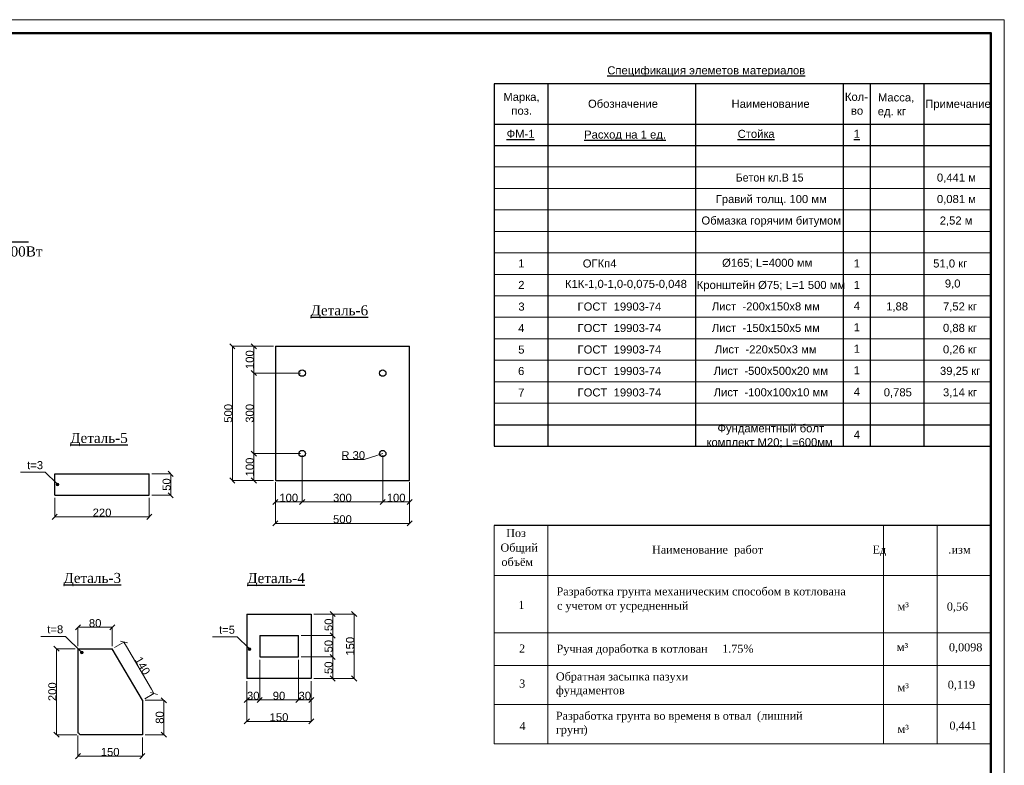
# Model space of a CAD drawing. Extents: x 352696 to 405256, y 4162769 to 4241487.
# Tile 12 of 148: x 404180 to 404547, y 4238489 to 4238766. Entities that reach past the tile are written whole.
import ezdxf

# ---------------------------------------------------------------- set-up
doc = ezdxf.new("R2010")
doc.units = 0
doc.header["$LTSCALE"] = 0.5
doc.header["$MEASUREMENT"] = 0
doc.linetypes.add('CENTERX2', pattern=[4, 2.5, -0.5, 0.5, -0.5])
for name, color, linetype, lineweight in [('2D-чертеж - Общий_Ном._пера__1', 7, 'Continuous', 13), ('2D-чертеж - Общий_Ном._пера__21', 7, 'Continuous', 25), ('Text Blocks_Ном._пера__1', 7, 'Continuous', 0), ('yol_Ном._пера__1', 7, 'Continuous', 13), ('АСО-оси', 24, 'CENTERX2', 20), ('АСО-оси_Ном._пера__1', 7, 'Continuous', 13), ('АСО-оси_Ном._пера__21', 7, 'Continuous', 25), ('выноски', 250, 'Continuous', 20)]:
    doc.layers.add(name, color=color, linetype=linetype, lineweight=lineweight)
doc.layers.add('Измерение - Общий', color=7, linetype='Continuous')
doc.styles.add('TIMES', font='times.ttf')
doc.styles.add('Times New Roman', font='times.ttf')
doc.styles.add('СГЕНЕРИР_СТИЛЬ_1', font='arial.ttf')

# ---------------------------------------------------------------- blocks, each defined once
blk = doc.blocks.new('ARROWHEAD_6')
at = {"color": 0, "linetype": 'Continuous', "lineweight": 0}
for p, q in [((0, 0), (-1, 0)), ((-0.5, -0.5), (0.5, 0.5))]:
    blk.add_line(p, q, dxfattribs=at)
blk = doc.blocks.new('ARROWHEAD_5')
at = {"color": 0, "linetype": 'Continuous', "lineweight": 0}
blk.add_line((0, 0), (-1, 0), dxfattribs=at)
blk.add_solid([(-1, 0.2679), (0, 0), (-1, -0.2679), (-1, 0.2679)], dxfattribs=at)

msp = doc.modelspace()

# ---------------------------------------------------------------- hatches: boundary and pattern name
at = {"layer": 'АСО-оси', "linetype": 'Continuous', "lineweight": 0, "true_color": 0x000000}
for points in [[(404194.8603, 4238593.2859), (404194.8223, 4238593.4772), (404194.7139, 4238593.6394), (404194.5517, 4238593.7478), (404194.3603, 4238593.7859), (404194.169, 4238593.7478), (404194.0068, 4238593.6394), (404193.8984, 4238593.4772), (404193.8603, 4238593.2859), (404193.8984, 4238593.0945), (404194.0068, 4238592.9323), (404194.169, 4238592.824), (404194.3603, 4238592.7859), (404194.5517, 4238592.824), (404194.7139, 4238592.9323), (404194.8223, 4238593.0945)], [(404266.3913, 4238531.9982), (404266.3532, 4238532.1896), (404266.2448, 4238532.3518), (404266.0826, 4238532.4602), (404265.8913, 4238532.4982), (404265.7, 4238532.4602), (404265.5377, 4238532.3518), (404265.4294, 4238532.1896), (404265.3913, 4238531.9982), (404265.4294, 4238531.8069), (404265.5377, 4238531.6447), (404265.7, 4238531.5363), (404265.8913, 4238531.4982), (404266.0826, 4238531.5363), (404266.2448, 4238531.6447), (404266.3532, 4238531.8069)], [(404203.8498, 4238530.7029), (404203.8117, 4238530.8943), (404203.7034, 4238531.0565), (404203.5411, 4238531.1649), (404203.3498, 4238531.2029), (404203.1585, 4238531.1649), (404202.9962, 4238531.0565), (404202.8879, 4238530.8943), (404202.8498, 4238530.7029), (404202.8879, 4238530.5116), (404202.9962, 4238530.3494), (404203.1585, 4238530.241), (404203.3498, 4238530.2029), (404203.5411, 4238530.241), (404203.7034, 4238530.3494), (404203.8117, 4238530.5116)]]:
    msp.add_hatch(color=18, dxfattribs=at).paths.add_polyline_path(points)

# ---------------------------------------------------------------- linework, layer by layer
msp.add_line((404541.9956, 4238578.0436), (404356.9962, 4238578.0436))
at = {"lineweight": 0}
msp.add_lwpolyline([(403952.9956, 4238346.4678), (404546.9956, 4238346.4678), (404546.9956, 4238766.4678), (403952.9956, 4238766.4678)], close=True, dxfattribs=at)
at = {"color": 0, "linetype": 'Continuous', "lineweight": 50}
msp.add_lwpolyline([(403972.9956, 4238761.4678), (404541.9956, 4238761.4678), (404541.9956, 4238351.4678), (403972.9956, 4238351.4678)], close=True, dxfattribs=at)
at = {"color": 7, "linetype": 'Continuous', "lineweight": 25, "true_color": 0x000007}
msp.add_lwpolyline([(404104.8583, 4238720.1581), (404145.3234, 4238683.719), (404183.5701, 4238683.719)], dxfattribs=at)
at = {"layer": '2D-чертеж - Общий_Ном._пера__1', "linetype": 'Continuous'}
for p, q in [((404356.9956, 4238711.5928), (404541.9956, 4238711.5928)), ((404356.9956, 4238703.5928), (404541.9956, 4238703.5928)), ((404356.9956, 4238695.5928), (404541.9956, 4238695.5928)), ((404356.9956, 4238687.5928), (404541.9956, 4238687.5928)), ((404356.9956, 4238679.5928), (404541.9956, 4238679.5928)), ((404356.9956, 4238671.5928), (404541.9956, 4238671.5928)), ((404356.9956, 4238663.5928), (404541.9956, 4238663.5928)), ((404356.9956, 4238655.5928), (404541.9956, 4238655.5928)), ((404356.9956, 4238647.5928), (404541.9956, 4238647.5928)), ((404356.9956, 4238639.5928), (404541.9956, 4238639.5928)), ((404356.9956, 4238631.5928), (404541.9956, 4238631.5928)), ((404356.9956, 4238623.5928), (404541.9956, 4238623.5928))]:
    msp.add_line(p, q, dxfattribs=at)
at = {"layer": '2D-чертеж - Общий_Ном._пера__21', "linetype": 'Continuous', "lineweight": 30}
for p, q in [((404541.9956, 4238742.5928), (404356.9956, 4238742.5928)), ((404356.9956, 4238742.5928), (404356.9956, 4238607.5928)), ((404376.9956, 4238742.5928), (404376.9956, 4238607.5928)), ((404431.9956, 4238742.5928), (404431.9956, 4238607.5928)), ((404486.9956, 4238742.5928), (404486.9956, 4238607.5928)), ((404496.9956, 4238742.5928), (404496.9956, 4238607.5928)), ((404516.9956, 4238742.5928), (404516.9956, 4238607.5928)), ((404356.9956, 4238727.5928), (404541.9956, 4238727.5928)), ((404356.9956, 4238719.5928), (404541.9956, 4238719.5928)), ((404356.9956, 4238615.5928), (404541.9956, 4238615.5928)), ((404356.9956, 4238607.5928), (404541.9956, 4238607.5928))]:
    msp.add_line(p, q, dxfattribs=at)
at = {"layer": 'АСО-оси_Ном._пера__1', "linetype": 'Continuous'}
for p, q in [((404180.5641, 4238597.8821), (404189.7641, 4238597.8821)), ((404194.0068, 4238593.6394), (404189.7641, 4238597.8821)), ((404188.1394, 4238536.7133), (404197.3394, 4238536.7133)), ((404202.9962, 4238531.0565), (404197.3394, 4238536.7133)), ((404252.0951, 4238536.5944), (404261.2951, 4238536.5944)), ((404265.5377, 4238532.3518), (404261.2951, 4238536.5944))]:
    msp.add_line(p, q, dxfattribs=at)
for centre in [(404194.3603, 4238593.2859), (404265.8913, 4238531.9982), (404203.3498, 4238530.7029)]:
    msp.add_circle(centre, 0.5, dxfattribs=at)
at = {"layer": 'АСО-оси_Ном._пера__21', "linetype": 'Continuous', "lineweight": 30}
for p, q in [((404275.4562, 4238644.8199), (404275.4562, 4238594.8199)), ((404275.4562, 4238644.8199), (404325.4562, 4238644.8199)), ((404325.4562, 4238594.8199), (404325.4562, 4238644.8199)), ((404193.2997, 4238597.2859), (404228.4997, 4238597.2859)), ((404193.2997, 4238589.2859), (404193.2997, 4238597.2859)), ((404228.4997, 4238589.2859), (404228.4997, 4238597.2859)), ((404275.4562, 4238594.8199), (404325.4562, 4238594.8199)), ((404193.2997, 4238589.2859), (404228.4997, 4238589.2859)), ((404264.8306, 4238545.0589), (404288.8306, 4238545.0589)), ((404264.8306, 4238545.0589), (404264.8306, 4238521.0589)), ((404288.8306, 4238545.0589), (404288.8306, 4238521.0589)), ((404269.6306, 4238537.0589), (404284.0306, 4238537.0589)), ((404269.6306, 4238537.0589), (404269.6306, 4238529.0589)), ((404284.0306, 4238529.0589), (404284.0306, 4238537.0589)), ((404201.9356, 4238532.1171), (404214.7356, 4238532.1171)), ((404201.9356, 4238532.1171), (404201.9356, 4238500.7571)), ((404225.9356, 4238512.9171), (404214.7356, 4238532.1171)), ((404269.6306, 4238529.0589), (404284.0306, 4238529.0589)), ((404288.8306, 4238521.0589), (404264.8306, 4238521.0589)), ((404225.9356, 4238512.9171), (404225.9356, 4238500.1171)), ((404225.9356, 4238500.1171), (404202.5756, 4238500.1171))]:
    msp.add_line(p, q, dxfattribs=at)
for centre in [(404285.4562, 4238634.8199), (404315.4562, 4238634.8199), (404285.4562, 4238604.8199), (404315.4562, 4238604.8199)]:
    msp.add_circle(centre, 1.2, dxfattribs=at)
msp.add_arc((404201.9356, 4238500.1171), 0.64, 0, 90, dxfattribs=at)
at = {"layer": 'выноски', "color": 0, "lineweight": 9}
for p, q in [((404356.9962, 4238578.0436), (404356.9962, 4238496.7177)), ((404376.9956, 4238578.0434), (404376.995, 4238496.7177)), ((404501.9956, 4238578.0412), (404501.995, 4238496.7177)), ((404521.9956, 4238578.0424), (404521.995, 4238496.7177)), ((404356.9956, 4238559.4291), (404541.9956, 4238559.4291)), ((404356.9956, 4238538.0749), (404541.9956, 4238538.0749)), ((404356.9953, 4238525.939), (404541.9956, 4238525.939)), ((404356.9957, 4238511.3284), (404541.9956, 4238511.3284)), ((404356.9957, 4238496.7177), (404541.9956, 4238496.7177))]:
    msp.add_line(p, q, dxfattribs=at)
at = {"layer": 'Измерение - Общий', "color": 174, "linetype": 'Continuous', "lineweight": 13, "true_color": 0x0000a0}
for p, q in [((404274.8312, 4238644.8199), (404259.4544, 4238644.8199)), ((404259.4562, 4238596.7199), (404259.4562, 4238642.9199)), ((404267.4562, 4238636.7199), (404267.4562, 4238642.9199)), ((404284.8312, 4238634.8199), (404267.4544, 4238634.8199)), ((404267.4562, 4238606.7199), (404267.4562, 4238632.9199)), ((404284.8312, 4238604.8199), (404267.4544, 4238604.8199)), ((404267.4562, 4238596.7199), (404267.4562, 4238602.9199)), ((404285.4562, 4238604.1949), (404285.4562, 4238586.8181)), ((404300.3338, 4238602.6803), (404308.5928, 4238602.6803)), ((404308.5928, 4238602.6803), (404312.9085, 4238604.0257)), ((404315.4562, 4238604.8199), (404314.3106, 4238604.4627)), ((404315.4562, 4238604.1949), (404315.4562, 4238586.8181)), ((404229.4997, 4238597.2859), (404236.5015, 4238597.2859)), ((404236.4997, 4238591.1859), (404236.4997, 4238595.3859)), ((404274.8312, 4238594.8199), (404259.4544, 4238594.8199)), ((404275.4562, 4238594.1949), (404275.4562, 4238578.8181)), ((404325.4562, 4238594.1949), (404325.4562, 4238578.8181)), ((404193.2997, 4238588.2859), (404193.2997, 4238581.2841)), ((404228.4997, 4238588.2859), (404228.4997, 4238581.2841)), ((404229.4997, 4238589.2859), (404236.5015, 4238589.2859)), ((404277.3562, 4238586.8199), (404283.5562, 4238586.8199)), ((404287.3562, 4238586.8199), (404313.5562, 4238586.8199)), ((404317.3562, 4238586.8199), (404323.5562, 4238586.8199)), ((404195.1997, 4238581.2859), (404226.5997, 4238581.2859)), ((404277.3562, 4238578.8199), (404323.5562, 4238578.8199)), ((404289.8306, 4238545.0589), (404304.8324, 4238545.0589)), ((404296.8306, 4238538.9589), (404296.8306, 4238543.1589)), ((404304.8306, 4238522.9589), (404304.8306, 4238543.1589)), ((404201.9356, 4238533.1171), (404201.9356, 4238540.1189)), ((404203.8356, 4238540.1171), (404212.8356, 4238540.1171)), ((404214.7356, 4238533.1171), (404214.7356, 4238540.1189)), ((404285.0306, 4238537.0589), (404296.8324, 4238537.0589)), ((404200.9356, 4238532.1171), (404193.9338, 4238532.1171)), ((404215.5994, 4238532.621), (404219.056, 4238534.6374)), ((404229.2971, 4238517.0777), (404220.0118, 4238532.9953)), ((404296.8306, 4238530.9589), (404296.8306, 4238535.1589)), ((404193.9356, 4238502.0171), (404193.9356, 4238530.2171)), ((404285.0306, 4238529.0589), (404296.8324, 4238529.0589)), ((404269.6306, 4238528.0589), (404269.6306, 4238513.0571)), ((404284.0306, 4238528.0589), (404284.0306, 4238513.0571)), ((404296.8306, 4238522.9589), (404296.8306, 4238527.1589)), ((404289.8306, 4238521.0589), (404304.8324, 4238521.0589)), ((404264.8306, 4238520.0589), (404264.8306, 4238505.0571)), ((404288.8306, 4238520.0589), (404288.8306, 4238505.0571)), ((404226.7994, 4238513.421), (404230.256, 4238515.4374)), ((404226.9356, 4238512.9171), (404233.9374, 4238512.9171)), ((404233.9356, 4238502.0171), (404233.9356, 4238511.0171)), ((404266.7306, 4238513.0589), (404267.7306, 4238513.0589)), ((404271.5306, 4238513.0589), (404282.1306, 4238513.0589)), ((404285.9306, 4238513.0589), (404286.9306, 4238513.0589)), ((404266.7306, 4238505.0589), (404286.9306, 4238505.0589)), ((404201.5756, 4238500.1171), (404193.9338, 4238500.1171)), ((404201.9356, 4238499.7571), (404201.9356, 4238492.1153)), ((404225.9356, 4238499.1171), (404225.9356, 4238492.1153)), ((404226.9356, 4238500.1171), (404233.9374, 4238500.1171)), ((404203.8356, 4238492.1171), (404224.0356, 4238492.1171))]:
    msp.add_line(p, q, dxfattribs=at)

# ---------------------------------------------------------------- block references
for name, p, xscale, yscale, zscale, rotation in [('ARROWHEAD_6', (404259.4562, 4238644.8199), 1.9, 1.9, 1.9, 90), ('ARROWHEAD_6', (404267.4562, 4238644.8199), 1.9, 1.9, 1.9, 90), ('ARROWHEAD_6', (404267.4562, 4238634.8199), 1.9, 1.9, 1.9, 270), ('ARROWHEAD_6', (404267.4562, 4238634.8199), 1.9, 1.9, 1.9, 90), ('ARROWHEAD_6', (404267.4562, 4238604.8199), 1.9, 1.9, 1.9, 270), ('ARROWHEAD_6', (404267.4562, 4238604.8199), 1.9, 1.9, 1.9, 90), ('ARROWHEAD_5', (404314.3106, 4238604.4627), 1.468599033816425, 1.468599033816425, 1.468599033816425, 17.31371305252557), ('ARROWHEAD_6', (404236.4997, 4238597.2859), 1.9, 1.9, 1.9, 90), ('ARROWHEAD_6', (404259.4562, 4238594.8199), 1.9, 1.9, 1.9, 270), ('ARROWHEAD_6', (404267.4562, 4238594.8199), 1.9, 1.9, 1.9, 270), ('ARROWHEAD_6', (404236.4997, 4238589.2859), 1.9, 1.9, 1.9, 270), ('ARROWHEAD_6', (404275.4562, 4238586.8199), 1.9, 1.9, 1.9, 180), ('ARROWHEAD_6', (404285.4562, 4238586.8199), 1.9, 1.9, 1.9, 180), ('ARROWHEAD_6', (404315.4562, 4238586.8199), 1.9, 1.9, 1.9, 180), ('ARROWHEAD_6', (404193.2997, 4238581.2859), 1.9, 1.9, 1.9, 180), ('ARROWHEAD_6', (404275.4562, 4238578.8199), 1.9, 1.9, 1.9, 180), ('ARROWHEAD_6', (404296.8306, 4238545.0589), 1.9, 1.9, 1.9, 90), ('ARROWHEAD_6', (404304.8306, 4238545.0589), 1.9, 1.9, 1.9, 90), ('ARROWHEAD_6', (404201.9356, 4238540.1171), 1.9, 1.9, 1.9, 180), ('ARROWHEAD_6', (404219.0545, 4238534.6365), 1.9, 1.9, 1.9, 120.2564371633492), ('ARROWHEAD_6', (404296.8306, 4238537.0589), 1.9, 1.9, 1.9, 270), ('ARROWHEAD_6', (404296.8306, 4238537.0589), 1.9, 1.9, 1.9, 90), ('ARROWHEAD_6', (404193.9356, 4238532.1171), 1.9, 1.9, 1.9, 90), ('ARROWHEAD_6', (404296.8306, 4238529.0589), 1.9, 1.9, 1.9, 270), ('ARROWHEAD_6', (404296.8306, 4238529.0589), 1.9, 1.9, 1.9, 90), ('ARROWHEAD_6', (404296.8306, 4238521.0589), 1.9, 1.9, 1.9, 270), ('ARROWHEAD_6', (404304.8306, 4238521.0589), 1.9, 1.9, 1.9, 270), ('ARROWHEAD_6', (404230.2545, 4238515.4365), 1.9, 1.9, 1.9, 300.2564371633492), ('ARROWHEAD_6', (404233.9356, 4238512.9171), 1.9, 1.9, 1.9, 90), ('ARROWHEAD_6', (404264.8306, 4238513.0589), 1.9, 1.9, 1.9, 180), ('ARROWHEAD_6', (404269.6306, 4238513.0589), 1.9, 1.9, 1.9, 180), ('ARROWHEAD_6', (404284.0306, 4238513.0589), 1.9, 1.9, 1.9, 180), ('ARROWHEAD_6', (404264.8306, 4238505.0589), 1.9, 1.9, 1.9, 180), ('ARROWHEAD_6', (404193.9356, 4238500.1171), 1.9, 1.9, 1.9, 270), ('ARROWHEAD_6', (404233.9356, 4238500.1171), 1.9, 1.9, 1.9, 270), ('ARROWHEAD_6', (404201.9356, 4238492.1171), 1.9, 1.9, 1.9, 180)]:
    msp.add_blockref(name, p, dxfattribs=dict(at, xscale=xscale, yscale=yscale, zscale=zscale, rotation=rotation))
at = {"layer": 'Измерение - Общий', "color": 174, "linetype": 'Continuous', "lineweight": 13, "true_color": 0x0000a0, "xscale": 1.9, "yscale": 1.9, "zscale": 1.9}
for p in [(404285.4562, 4238586.8199), (404315.4562, 4238586.8199), (404325.4562, 4238586.8199), (404228.4997, 4238581.2859), (404325.4562, 4238578.8199), (404214.7356, 4238540.1171), (404269.6306, 4238513.0589), (404284.0306, 4238513.0589), (404288.8306, 4238513.0589), (404288.8306, 4238505.0589), (404225.9356, 4238492.1171)]:
    msp.add_blockref('ARROWHEAD_6', p, dxfattribs=at)

# ---------------------------------------------------------------- texts
at = {"color": 7, "lineweight": 50, "style": 'TIMES'}
msp.add_text('солнечный 100Вт', height=3.745415, dxfattribs=at).set_placement((404146.1861, 4238678.2552))
at = {"color": 7, "linetype": 'Continuous', "lineweight": 25, "style": 'TIMES'}
for s, p in [('%%UДеталь-6', (404288.5718, 4238656.3396)), ('%%UДеталь-5', (404199.037, 4238608.7777)), ('%%UДеталь-3', (404196.5321, 4238556.6369)), ('%%UДеталь-4', (404264.9766, 4238556.5786))]:
    msp.add_text(s, height=3.745415, dxfattribs=at).set_placement(p)
at = {"lineweight": 30, "style": 'Times New Roman'}
for s, p in [('Поз', (404361.4449, 4238573.7585)), ('Общий', (404359.3115, 4238568.3265)), ('Наименование  работ                                    Ед', (404415.7647, 4238567.5645)), ('изм', (404527.3631, 4238567.5645)), ('объём', (404359.6774, 4238562.9889)), ('.                                     ', (404366.8057, 4238567.5645)), ('.', (404526.1139, 4238567.5645)), ('Разработка грунта механическим способом в котлована', (404380.1959, 4238551.9988)), ('1', (404366.0112, 4238546.9626)), ('с учетом от усредненный', (404380.3812, 4238546.7026)), ('0,56', (404525.5903, 4238546.3489)), ('2', (404366.2469, 4238530.7055)), ('Ручная доработка в котлован ', (404380.1959, 4238530.6583)), ('1.75%%%', (404441.8865, 4238530.6683)), ('0,0098', (404526.3667, 4238531.1819)), ('Обратная засыпка пазухи', (404379.961, 4238520.3029)), ('3', (404366.2711, 4238517.6626)), ('фундаментов', (404379.9691, 4238515.168)), ('0,119', (404525.9169, 4238517.2244)), ('Разработка грунта во временя в отвал ', (404379.9451, 4238505.6635)), ('(', (404454.8565, 4238505.6635)), ('лишний', (404456.436, 4238505.6635)), ('4', (404366.3859, 4238501.8167)), ('грунт', (404379.9753, 4238500.5285)), (')', (404390.2728, 4238500.5285)), ('0,441', (404526.5637, 4238501.9951))]:
    msp.add_text(s, height=3, dxfattribs=at).set_placement(p)
at = {"style": 'Times New Roman'}
for s, p in [('     м³', (404501.5607, 4238546.4053)), ('м³   ', (404506.9537, 4238531.2444)), ('  м³   ', (404504.9574, 4238516.2379)), ('  м³   ', (404504.9572, 4238500.7905))]:
    msp.add_text(s, height=3, dxfattribs=at).set_placement(p)
at = {"layer": 'Text Blocks_Ном._пера__1', "lineweight": 30, "style": 'СГЕНЕРИР_СТИЛЬ_1'}
for s, p in [('3', (404365.9823, 4238658.0962)), ('ГОСТ  19903-74', (404388.0322, 4238658.109)), ('Лист  -200х150х8 мм', (404438.0202, 4238658.1606)), ('4', (404490.9304, 4238658.3786)), ('7,52 кг', (404524.1516, 4238658.1549)), ('4', (404365.9304, 4238650.0961)), ('ГОСТ  19903-74', (404388.0322, 4238650.109)), ('Лист  -150х150х5 мм', (404438.0202, 4238650.1606)), ('1', (404490.899, 4238650.3786)), ('0,88 кг', (404524.1537, 4238650.1549)), ('5', (404365.9282, 4238642.0752)), ('ГОСТ  19903-74', (404388.0322, 4238642.109)), ('Лист  -220х50х3 мм', (404439.1276, 4238642.1606)), ('1', (404490.899, 4238642.3786)), ('0,26 кг', (404524.1537, 4238642.1549)), ('6', (404365.8785, 4238634.0962)), ('ГОСТ  19903-74', (404388.0322, 4238634.109)), ('Лист  -500х500х20 мм', (404438.7306, 4238634.1606)), ('1', (404490.899, 4238634.3786)), ('39,25 кг', (404523.0366, 4238634.1549)), ('7', (404365.9044, 4238626.0751)), ('ГОСТ  19903-74', (404388.0322, 4238626.109)), ('Лист  -100х100х10 мм', (404438.7306, 4238626.1606)), ('4', (404490.9304, 4238626.3786)), ('3,14 кг', (404524.144, 4238626.1548)), ('Фундаментный болт', (404440.1376, 4238612.7685)), ('4', (404490.9304, 4238610.3786)), ('комплект М20; L=600мм', (404436.0778, 4238607.5488)), (' t=3', (404181.8224, 4238599.0282)), (' t=8', (404189.3414, 4238537.8594)), (' t=5', (404253.3155, 4238537.7195))]:
    msp.add_text(s, height=3, dxfattribs=at).set_placement(p)
at = {"layer": 'yol_Ном._пера__1', "lineweight": 30, "style": 'СГЕНЕРИР_СТИЛЬ_1'}
for s, p in [('%%UСпецификация элеметов материалов', (404399.1015, 4238746.1119)), ('Марка,', (404360.3987, 4238736.2181)), ('Кол-', (404487.6168, 4238736.2356)), ('Масса,', (404499.942, 4238736.0158)), ('Обозначение', (404391.9198, 4238733.6642)), ('Наименование', (404445.3949, 4238733.6396)), ('Примечание', (404517.5656, 4238733.6319)), ('поз.', (404363.3814, 4238731.0611)), ('во', (404489.8673, 4238731.0608)), ('ед. кг', (404499.8512, 4238730.8508)), ('%%UФМ-1', (404361.6196, 4238722.4607)), ('%%UРасход на 1 ед.', (404390.4754, 4238722.1817)), ('%%UСтойка', (404447.66, 4238722.4303)), ('%%U1', (404490.899, 4238722.4607)), ('0,441 м', (404521.8932, 4238706.1549)), ('Гравий толщ. 100 мм', (404439.4906, 4238698.1529)), ('0,081 м', (404521.8932, 4238698.1548)), ('Обмазка горячим битумом', (404434.173, 4238690.1565)), ('2,52 м', (404522.9392, 4238690.1548)), ('1', (404365.899, 4238674.1607)), ('ОГКп4', (404389.9726, 4238674.1638)), ('Ø165; L=4000 мм', (404441.8719, 4238674.405)), ('1', (404490.899, 4238674.1607)), ('51,0 кг', (404520.4936, 4238674.1548)), ('2', (404365.9325, 4238666.1607)), ('Кронштейн Ø75; L=1 500 мм', (404432.438, 4238666.1565)), ('1', (404490.899, 4238666.1607)), ('9,0', (404524.8448, 4238666.6917)), ('1,88', (404502.9877, 4238658.1548)), ('0,785', (404502.0782, 4238626.1548))]:
    msp.add_text(s, height=3, dxfattribs=at).set_placement(p)
at = {"layer": 'yol_Ном._пера__1', "lineweight": 30, "style": 'СГЕНЕРИР_СТИЛЬ_1', "width": 0.94}
msp.add_text('Бетон кл.В 15', height=3, dxfattribs=at).set_placement((404446.958, 4238706.1606))
at = {"layer": 'yol_Ном._пера__1', "lineweight": 30, "insert": (404383.3505, 4238669.5498), "char_height": 3, "width": 47.155457, "attachment_point": 1, "style": 'СГЕНЕРИР_СТИЛЬ_1'}
msp.add_mtext('К1К-1,0-1,0-0,075-0,048', dxfattribs=at)
at = {"layer": 'Измерение - Общий', "color": 7, "linetype": 'Continuous', "lineweight": 13, "char_height": 3, "attachment_point": 5, "style": 'СГЕНЕРИР_СТИЛЬ_1'}
for s, insert, rotation in [('\\A1;100', (404265.9293, 4238639.8199), 90), ('\\A1;500', (404257.9293, 4238619.8199), 90), ('\\A1;300', (404265.9293, 4238619.8199), 90), ('\\A1;100', (404265.9293, 4238599.8199), 90), ('\\A1;50', (404234.9728, 4238593.2859), 90), ('\\A1;50', (404295.3038, 4238541.0589), 90), ('\\A1;150', (404303.3038, 4238533.0589), 90), ('\\A1;50', (404295.3038, 4238533.0589), 90), ('\\A1;140', (404225.9733, 4238525.8058), 300.256437), ('\\A1;50', (404295.3038, 4238525.0589), 90), ('\\A1;200', (404192.4087, 4238516.1171), 90), ('\\A1;80', (404232.4087, 4238506.5171), 90)]:
    msp.add_mtext(s, dxfattribs=dict(at, insert=insert, rotation=rotation))
for s, insert in [('\\A1;R 30', (404304.4629, 4238604.2072)), ('\\A1;100', (404280.4562, 4238588.3467)), ('\\A1;300', (404300.4562, 4238588.3467)), ('\\A1;100', (404320.4562, 4238588.3467)), ('\\A1;220', (404210.8997, 4238582.8127)), ('\\A1;500', (404300.4562, 4238580.3467)), ('\\A1;80', (404208.3356, 4238541.644)), ('\\A1;30', (404267.2306, 4238514.5857)), ('\\A1;90', (404276.8306, 4238514.5901)), ('\\A1;30', (404286.4306, 4238514.5857)), ('\\A1;150', (404276.8306, 4238506.5857)), ('\\A1;150', (404213.9356, 4238493.644))]:
    msp.add_mtext(s, dxfattribs=dict(at, insert=insert))

doc.saveas('drawing.dxf')
